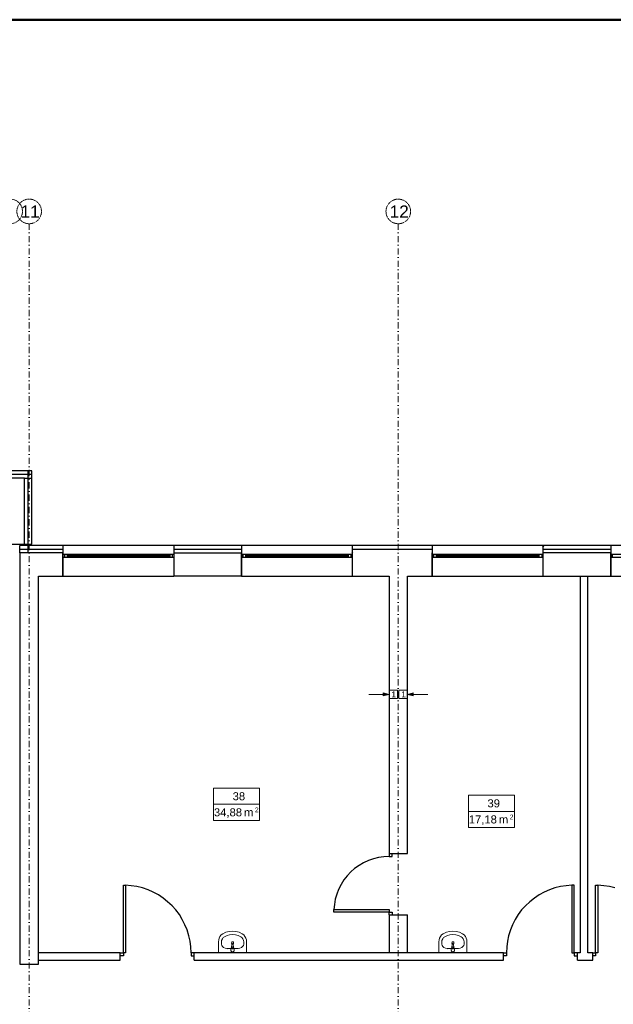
# Model space of a CAD drawing. Header units: millimetres. Extents: x -25785 to 64215, y 1802 to 45092.
# Tile 48 of 53: x 27151 to 36799, y 28570 to 44572. Entities that reach past the tile are written whole.
import ezdxf
from ezdxf.enums import TextEntityAlignment as Align

# ---------------------------------------------------------------- set-up
doc = ezdxf.new("R2010")
doc.units = ezdxf.units.MM
doc.header["$MEASUREMENT"] = 0
doc.linetypes.add('DASHDOTX2', pattern=[2, 1, -0.5, 0, -0.5])
for name, color, linetype, lineweight in [('2D - Rysunki i Obrazki_Nr_pióra__4', 84, 'Continuous', 13), ('G-Ramka', 5, 'Continuous', 50), ('GA Opis pomieszczeń', 7, 'Continuous', 15), ('Osie', 6, 'DASHDOTX2', 15), ('went grawita', 150, 'Continuous', 13)]:
    doc.layers.add(name, color=color, linetype=linetype, lineweight=lineweight)
for name, color, linetype in [('Cienka', 8, 'Continuous'), ('Stolarka', 4, 'Continuous'), ('Ściany', 2, 'Continuous')]:
    doc.layers.add(name, color=color, linetype=linetype)
doc.styles.add('ARIAL', font='arial.ttf')
doc.styles.add('GENERATED_STYLE_1', font='arial.ttf')
doc.linetypes.add('BATTING', pattern='A,0.0001,-0.1,[134,ltypeshp.shx,S=0.1,R=0,X=-0.1,Y=0],-0.2,[134,ltypeshp.shx,S=0.1,R=180,X=0.1,Y=0],-0.1', length=0.4001)

# ---------------------------------------------------------------- blocks, each defined once
blk = doc.blocks.new('opis_pom')
for p, q in [((-57.5, 20), (-0.2, 20)), ((-57.5, -20), (-57.5, 20)), ((-57.5, -20), (-0.2, -20))]:
    blk.add_line(p, q)
at = {"ltscale": 10}
for p, q in [((-0.2, -20), (-0.2, 20)), ((-57.5, 0), (-0.2, 0))]:
    blk.add_line(p, q, dxfattribs=at)
at = {"ltscale": 20, "style": 'ARIAL'}
for s, height, p in [('m', 10, (-7.9, -5)), ('2', 6, (-1.4, -4))]:
    blk.add_text(s, height=height, dxfattribs=at).set_placement(p, align=Align.TOP_RIGHT)
at = {"ltscale": 10, "width": 0.7}
blk.add_attdef('NUMER_POM', text='', height=10, dxfattribs=at).set_placement((-80.1, 2), align=Align.BOTTOM_RIGHT)
blk.add_attdef('POWIERZCHNIA', text='', height=10, dxfattribs=at).set_placement((-103.4, -5), align=Align.TOP_LEFT)
blk = doc.blocks.new('*U3')
at = {"layer": 'G-Ramka', "color": 5}
blk.add_lwpolyline([(35, 415), (35, 15), (870.05, 15), (870.05, 415)], close=True, dxfattribs=at)

msp = doc.modelspace()

# ---------------------------------------------------------------- hatches: boundary and pattern name
at = {"layer": 'went grawita', "linetype": 'Continuous'}
for points in [[(33153.65152, 33607.61753), (33060.35027, 33632.61753), (33060.35027, 33582.61753)], [(33454.16058, 33607.61753), (33547.46183, 33632.61753), (33547.46183, 33582.61753)]]:
    msp.add_hatch(color=256, dxfattribs=at).paths.add_polyline_path(points)

# ---------------------------------------------------------------- linework, layer by layer
at = {"layer": '2D - Rysunki i Obrazki_Nr_pióra__4', "linetype": 'Continuous', "flags": 128}
for points in [[(30385.00844, 29617.20363), (30380.78391, 29587.56887)], [(30393.52055, 29646.83839), (30385.00844, 29617.20363)], [(30406.19414, 29672.18556), (30393.52055, 29646.83839)], [(30427.37984, 29697.65884), (30406.19414, 29672.18556)], [(30452.79007, 29714.55696), (30427.37984, 29697.65884)], [(30444.27795, 29634.10175), (30431.60437, 29608.69152)], [(30431.60437, 29608.69152), (30431.60437, 29587.56887)], [(30457.01459, 29655.28745), (30444.27795, 29634.10175)], [(30503.54747, 29739.96719), (30452.79007, 29714.55696)], [(30478.13724, 29667.96103), (30457.01459, 29655.28745)], [(30520.50864, 29689.14673), (30478.13724, 29667.96103)], [(30554.36793, 29752.64078), (30503.54747, 29739.96719)], [(30562.81699, 29701.82032), (30520.50864, 29689.14673)], [(30609.41292, 29756.86531), (30554.36793, 29752.64078)], [(30609.41292, 29706.1079), (30562.81699, 29701.82032)], [(30664.4579, 29752.64078), (30609.41292, 29756.86531)], [(30655.94579, 29701.82032), (30609.41292, 29706.1079)], [(30702.54172, 29689.14673), (30655.94579, 29701.82032)], [(30715.27836, 29739.96719), (30664.4579, 29752.64078)], [(30744.85007, 29667.96103), (30702.54172, 29689.14673)], [(30766.03577, 29714.55696), (30715.27836, 29739.96719)], [(30761.81124, 29655.28745), (30744.85007, 29667.96103)], [(30778.77241, 29634.10175), (30761.81124, 29655.28745)], [(30791.446, 29697.65884), (30766.03577, 29714.55696)], [(30787.22147, 29608.69152), (30778.77241, 29634.10175)], [(30791.446, 29587.56887), (30787.22147, 29608.69152)], [(30812.6317, 29672.18556), (30791.446, 29697.65884)], [(30825.30529, 29646.83839), (30812.6317, 29672.18556)], [(30837.97887, 29617.20363), (30825.30529, 29646.83839)], [(30837.97887, 29587.56887), (30837.97887, 29617.20363)], [(33966.40053, 29617.20363), (33962.176, 29587.56887)], [(33974.91265, 29646.83839), (33966.40053, 29617.20363)], [(33987.58623, 29672.18556), (33974.91265, 29646.83839)], [(34008.77193, 29697.65884), (33987.58623, 29672.18556)], [(34034.18216, 29714.55696), (34008.77193, 29697.65884)], [(34025.7331, 29634.10175), (34012.99646, 29608.69152)], [(34012.99646, 29608.69152), (34012.99646, 29587.56887)], [(34038.40669, 29655.28745), (34025.7331, 29634.10175)], [(34084.93957, 29739.96719), (34034.18216, 29714.55696)], [(34059.59239, 29667.96103), (34038.40669, 29655.28745)], [(34101.90074, 29689.14673), (34059.59239, 29667.96103)], [(34135.76003, 29752.64078), (34084.93957, 29739.96719)], [(34144.20909, 29701.82032), (34101.90074, 29689.14673)], [(34190.80501, 29756.86531), (34135.76003, 29752.64078)], [(34190.80501, 29706.1079), (34144.20909, 29701.82032)], [(34245.85, 29752.64078), (34190.80501, 29756.86531)], [(34237.33789, 29701.82032), (34190.80501, 29706.1079)], [(34283.93382, 29689.14673), (34237.33789, 29701.82032)], [(34296.41825, 29739.96719), (34245.85, 29752.64078)], [(34326.05301, 29667.96103), (34283.93382, 29689.14673)], [(34347.49092, 29714.55696), (34296.41825, 29739.96719)], [(34343.07723, 29655.28745), (34326.05301, 29667.96103)], [(34360.10145, 29634.10175), (34343.07723, 29655.28745)], [(34372.71199, 29697.65884), (34347.49092, 29714.55696)], [(34368.2983, 29608.69152), (34360.10145, 29634.10175)], [(34372.71199, 29587.56887), (34368.2983, 29608.69152)], [(34394.1499, 29672.18556), (34372.71199, 29697.65884)], [(34406.76044, 29646.83839), (34394.1499, 29672.18556)], [(34419.37097, 29617.20363), (34406.76044, 29646.83839)], [(34419.37097, 29587.56887), (34419.37097, 29617.20363)], [(30380.78391, 29405.53579), (30380.78391, 29587.56887)], [(30431.60437, 29549.48505), (30431.60437, 29587.56887)], [(30431.60437, 29549.48505), (30435.82889, 29528.29935)], [(30435.82889, 29528.29935), (30448.50248, 29507.11365)], [(30448.50248, 29507.11365), (30465.46365, 29494.44006)], [(30465.46365, 29494.44006), (30490.87388, 29481.70342)], [(30490.87388, 29481.70342), (30520.50864, 29477.47889)], [(30520.50864, 29477.47889), (30516.28411, 29473.25436)], [(30702.54172, 29477.47889), (30520.50864, 29477.47889)], [(30588.22722, 29485.99101), (30584.00269, 29447.84414)], [(30588.22722, 29452.06867), (30584.00269, 29439.39508)], [(30584.00269, 29447.84414), (30584.00269, 29439.39508)], [(30592.45175, 29498.66459), (30588.22722, 29485.99101)], [(30592.45175, 29498.66459), (30588.22722, 29485.99101)], [(30596.67628, 29579.05676), (30592.45175, 29566.38317)], [(30592.45175, 29566.38317), (30596.67628, 29557.93411)], [(30592.45175, 29494.44006), (30596.67628, 29549.48505)], [(30605.18839, 29502.88912), (30592.45175, 29498.66459)], [(30605.18839, 29502.88912), (30592.45175, 29498.66459)], [(30600.96386, 29583.34434), (30596.67628, 29579.05676)], [(30596.67628, 29557.93411), (30600.96386, 29553.70958)], [(30600.96386, 29553.70958), (30596.67628, 29549.48505)], [(30600.96386, 29494.44006), (30596.67628, 29485.99101)], [(30596.67628, 29485.99101), (30596.67628, 29469.02984)], [(30596.67628, 29469.02984), (30622.0865, 29469.02984)], [(30596.67628, 29469.02984), (30622.0865, 29469.02984)], [(30609.41292, 29587.56887), (30600.96386, 29583.34434)], [(30609.41292, 29557.93411), (30600.96386, 29553.70958)], [(30600.96386, 29553.70958), (30609.41292, 29549.48505)], [(30609.41292, 29498.66459), (30600.96386, 29494.44006)], [(30617.86198, 29502.88912), (30605.18839, 29502.88912)], [(30617.86198, 29502.88912), (30605.18839, 29502.88912)], [(30617.86198, 29583.34434), (30609.41292, 29587.56887)], [(30617.86198, 29553.70958), (30609.41292, 29557.93411)], [(30609.41292, 29549.48505), (30617.86198, 29553.70958)], [(30617.86198, 29494.44006), (30609.41292, 29498.66459)], [(30626.31103, 29579.05676), (30617.86198, 29583.34434)], [(30617.86198, 29553.70958), (30626.31103, 29557.93411)], [(30622.0865, 29549.48505), (30617.86198, 29553.70958)], [(30626.31103, 29498.66459), (30617.86198, 29502.88912)], [(30626.31103, 29498.66459), (30617.86198, 29502.88912)], [(30622.0865, 29485.99101), (30617.86198, 29494.44006)], [(30622.0865, 29549.48505), (30626.31103, 29494.44006)], [(30622.0865, 29469.02984), (30622.0865, 29485.99101)], [(30626.31103, 29566.38317), (30626.31103, 29579.05676)], [(30626.31103, 29557.93411), (30626.31103, 29566.38317)], [(30630.59862, 29485.99101), (30626.31103, 29498.66459)], [(30630.59862, 29485.99101), (30626.31103, 29498.66459)], [(30630.59862, 29485.99101), (30634.82315, 29447.84414)], [(30634.82315, 29439.39508), (30634.82315, 29452.06867)], [(30634.82315, 29447.84414), (30634.82315, 29439.39508)], [(30702.54172, 29477.47889), (30727.95195, 29481.70342)], [(30727.95195, 29481.70342), (30753.29913, 29494.44006)], [(30753.29913, 29494.44006), (30774.48483, 29507.11365)], [(30774.48483, 29507.11365), (30787.22147, 29528.29935)], [(30787.22147, 29528.29935), (30791.446, 29549.48505)], [(30791.446, 29549.48505), (30791.446, 29587.56887)], [(30837.97887, 29405.53579), (30837.97887, 29587.56887)], [(33962.176, 29405.53579), (33962.176, 29587.56887)], [(34012.99646, 29549.48505), (34012.99646, 29587.56887)], [(34012.99646, 29549.48505), (34017.22099, 29528.29935)], [(34017.22099, 29528.29935), (34029.89458, 29507.11365)], [(34029.89458, 29507.11365), (34046.85575, 29494.44006)], [(34046.85575, 29494.44006), (34072.26598, 29481.70342)], [(34072.26598, 29481.70342), (34101.90074, 29477.47889)], [(34101.90074, 29477.47889), (34097.67621, 29473.25436)], [(34283.93382, 29477.47889), (34101.90074, 29477.47889)], [(34169.61931, 29485.99101), (34165.39479, 29447.84414)], [(34169.61931, 29452.06867), (34165.39479, 29439.39508)], [(34165.39479, 29447.84414), (34169.61931, 29439.39508)], [(34173.84384, 29498.66459), (34169.61931, 29485.99101)], [(34173.84384, 29498.66459), (34169.61931, 29485.99101)], [(34178.06837, 29579.05676), (34173.84384, 29566.38317)], [(34173.84384, 29566.38317), (34178.06837, 29557.93411)], [(34173.84384, 29494.44006), (34182.35596, 29549.48505)], [(34186.58049, 29502.88912), (34173.84384, 29498.66459)], [(34186.58049, 29502.88912), (34173.84384, 29498.66459)], [(34182.35596, 29583.34434), (34178.06837, 29579.05676)], [(34178.06837, 29557.93411), (34182.35596, 29553.70958)], [(34182.35596, 29494.44006), (34178.06837, 29485.99101)], [(34178.06837, 29485.99101), (34178.06837, 29469.02984)], [(34178.06837, 29469.02984), (34203.4786, 29469.02984)], [(34178.06837, 29469.02984), (34203.4786, 29469.02984)], [(34190.80501, 29587.56887), (34182.35596, 29583.34434)], [(34190.80501, 29557.93411), (34182.35596, 29553.70958)], [(34182.35596, 29553.70958), (34190.80501, 29549.48505)], [(34182.35596, 29553.70958), (34182.35596, 29549.48505)], [(34190.80501, 29498.66459), (34182.35596, 29494.44006)], [(34199.25407, 29502.88912), (34186.58049, 29502.88912)], [(34199.25407, 29502.88912), (34186.58049, 29502.88912)], [(34199.25407, 29583.34434), (34190.80501, 29587.56887)], [(34199.25407, 29553.70958), (34190.80501, 29557.93411)], [(34190.80501, 29549.48505), (34199.25407, 29553.70958)], [(34199.25407, 29494.44006), (34190.80501, 29498.66459)], [(34207.70313, 29579.05676), (34199.25407, 29583.34434)], [(34199.25407, 29553.70958), (34207.70313, 29557.93411)], [(34203.4786, 29549.48505), (34199.25407, 29553.70958)], [(34207.70313, 29498.66459), (34199.25407, 29502.88912)], [(34207.70313, 29498.66459), (34199.25407, 29502.88912)], [(34203.4786, 29485.99101), (34199.25407, 29494.44006)], [(34203.4786, 29549.48505), (34207.70313, 29494.44006)], [(34203.4786, 29469.02984), (34203.4786, 29485.99101)], [(34207.70313, 29566.38317), (34207.70313, 29579.05676)], [(34207.70313, 29557.93411), (34207.70313, 29566.38317)], [(34211.99071, 29485.99101), (34207.70313, 29498.66459)], [(34211.99071, 29485.99101), (34207.70313, 29498.66459)], [(34211.99071, 29485.99101), (34216.21524, 29447.84414)], [(34216.21524, 29439.39508), (34216.21524, 29452.06867)], [(34216.21524, 29447.84414), (34216.21524, 29439.39508)], [(34283.93382, 29477.47889), (34309.02879, 29481.70342)], [(34309.02879, 29481.70342), (34334.88038, 29494.44006)], [(34334.88038, 29494.44006), (34355.68777, 29507.11365)], [(34355.68777, 29507.11365), (34368.2983, 29528.29935)], [(34368.2983, 29528.29935), (34372.71199, 29549.48505)], [(34372.71199, 29549.48505), (34372.71199, 29587.56887)], [(34419.37097, 29405.53579), (34419.37097, 29587.56887)], [(30837.97887, 29405.53579), (30380.78391, 29405.53579)], [(30584.00269, 29439.39508), (30592.45175, 29426.65844)], [(30584.00269, 29439.39508), (30592.45175, 29426.65844)], [(30592.45175, 29426.65844), (30605.18839, 29422.49696)], [(30592.45175, 29426.65844), (30600.96386, 29418.20938)], [(30600.96386, 29418.20938), (30617.86198, 29418.20938)], [(30605.18839, 29422.49696), (30617.86198, 29422.49696)], [(30617.86198, 29422.49696), (30626.31103, 29426.65844)], [(30617.86198, 29418.20938), (30626.31103, 29426.65844)], [(30626.31103, 29426.65844), (30634.82315, 29439.39508)], [(30626.31103, 29426.65844), (30634.82315, 29439.39508)], [(34419.37097, 29405.53579), (33962.176, 29405.53579)], [(34165.39479, 29439.39508), (34173.84384, 29426.65844)], [(34169.61931, 29439.39508), (34173.84384, 29426.65844)], [(34173.84384, 29426.65844), (34186.58049, 29422.49696)], [(34173.84384, 29426.65844), (34186.58049, 29418.20938)], [(34186.58049, 29422.49696), (34199.25407, 29422.49696)], [(34186.58049, 29418.20938), (34199.25407, 29418.20938)], [(34199.25407, 29422.49696), (34207.70313, 29426.65844)], [(34199.25407, 29418.20938), (34207.70313, 29426.65844)], [(34207.70313, 29426.65844), (34216.21524, 29439.39508)], [(34207.70313, 29426.65844), (34216.21524, 29439.39508)]]:
    msp.add_lwpolyline(points, dxfattribs=at)
at = {"layer": 'Cienka', "linetype": 'BATTING', "ltscale": 150}
for p, q in [((27345.49105, 37177.91327), (26845.98774, 37177.91327)), ((27286.22153, 35907.90624), (27286.22153, 37237.18279)), ((27155.00891, 35967.17575), (27853.50648, 35967.17575)), ((29656.87611, 35967.17575), (30753.29913, 35967.17575)), ((32556.73182, 35967.17575), (33856.37361, 35967.17575)), ((35655.83398, 35967.17575), (36756.10321, 35967.17575))]:
    msp.add_line(p, q, dxfattribs=at)
at = {"layer": 'Cienka'}
msp.add_line((27226.95202, 37118.64376), (27345.49105, 37118.64376), dxfattribs=at)
at = {"layer": 'Cienka', "linetype": 'Continuous'}
msp.add_line((27155.00891, 35907.90624), (27155.00891, 36026.44527), dxfattribs=at)
at = {"layer": 'Cienka', "linetype": 'Continuous', "flags": 128}
for points in [[(27345.49105, 37237.18279), (26845.98774, 37237.18279)], [(27345.49105, 36047.63097), (27345.49105, 37237.18279)], [(27853.50648, 36026.44527), (27155.00891, 36026.44527)], [(30753.29913, 36026.44527), (29656.87611, 36026.44527)], [(33856.37361, 36026.44527), (32556.73182, 36026.44527)], [(36756.10321, 36026.44527), (35655.83398, 36026.44527)]]:
    msp.add_lwpolyline(points, dxfattribs=at)
at = {"layer": 'Osie', "ltscale": 100}
for p, q in [((27305.29497, 41255.70129), (27305.29497, 15638.42236)), ((33303.90605, 41255.70129), (33303.90605, 15638.42236))]:
    msp.add_line(p, q, dxfattribs=at)
at = {"layer": 'Osie'}
for centre in [(26996.24227, 41455.70129), (27305.29497, 41455.70129), (33303.90605, 41455.70129)]:
    msp.add_circle(centre, 200, dxfattribs=at)
at = {"layer": 'Stolarka', "linetype": 'Continuous', "flags": 128}
for points in [[(27853.50648, 36026.44527), (27853.50648, 35526.94196)], [(29656.87611, 36026.44527), (27853.50648, 36026.44527)], [(29656.87611, 36026.44527), (29656.87611, 35526.94196)], [(30753.29913, 36026.44527), (30753.29913, 35526.94196)], [(32556.73182, 36026.44527), (30753.29913, 36026.44527)], [(32556.73182, 36026.44527), (32556.73182, 35526.94196)], [(33856.37361, 36026.44527), (33856.37361, 35526.94196)], [(35655.83398, 36026.44527), (33856.37361, 36026.44527)], [(35655.83398, 36001.03504), (35672.22768, 36026.44527)], [(35655.83398, 36026.44527), (35655.83398, 35526.94196)], [(36756.10321, 36026.44527), (36756.10321, 35526.94196)], [(38555.62663, 36026.44527), (36756.10321, 36026.44527)], [(27853.50648, 35899.45718), (27849.28195, 35907.90624)], [(27853.50648, 35526.94196), (27853.50648, 35907.90624)], [(29656.87611, 35878.27148), (27853.50648, 35878.27148)], [(27878.91671, 35878.27148), (27878.91671, 35831.7386)], [(27921.22505, 35878.27148), (27921.22505, 35831.7386)], [(29589.15754, 35861.37336), (27921.22505, 35861.37336)], [(29589.15754, 35848.63672), (27921.22505, 35848.63672)], [(29589.15754, 35878.27148), (29589.15754, 35831.7386)], [(29631.52894, 35878.27148), (29631.52894, 35831.7386)], [(29656.87611, 35907.90624), (29656.87611, 35526.94196)], [(30753.29913, 35899.45718), (30749.13765, 35907.90624)], [(30753.29913, 35907.90624), (30753.29913, 35912.13077)], [(30753.29913, 35526.94196), (30753.29913, 35907.90624)], [(32556.73182, 35878.27148), (30753.29913, 35878.27148)], [(30778.77241, 35878.27148), (30778.77241, 35831.7386)], [(30821.08076, 35878.27148), (30821.08076, 35831.7386)], [(32489.01324, 35861.37336), (30821.08076, 35861.37336)], [(32489.01324, 35848.63672), (30821.08076, 35848.63672)], [(32489.01324, 35878.27148), (32489.01324, 35831.7386)], [(32531.32159, 35878.27148), (32531.32159, 35831.7386)], [(32565.18088, 35907.90624), (32556.73182, 35924.86741)], [(32556.73182, 35907.90624), (32556.73182, 35526.94196)], [(33856.37361, 35526.94196), (33856.37361, 35907.90624)], [(35655.83398, 35878.27148), (33856.37361, 35878.27148)], [(33877.55931, 35878.27148), (33877.55931, 35831.7386)], [(33919.86766, 35878.27148), (33919.86766, 35831.7386)], [(35587.73709, 35861.37336), (33919.86766, 35861.37336)], [(35587.73709, 35848.63672), (33919.86766, 35848.63672)], [(35587.73709, 35878.27148), (35587.73709, 35831.7386)], [(35634.39607, 35878.27148), (35634.39607, 35831.7386)], [(35655.83398, 35899.45718), (35659.61714, 35907.90624)], [(35655.83398, 35907.90624), (35655.83398, 35526.94196)], [(36756.10321, 35526.94196), (36756.10321, 35907.90624)], [(38555.62663, 35878.27148), (36756.10321, 35878.27148)], [(36777.54112, 35878.27148), (36777.54112, 35831.7386)], [(29656.87611, 35831.7386), (27853.50648, 35831.7386)], [(32556.73182, 35831.7386), (30753.29913, 35831.7386)], [(35655.83398, 35831.7386), (33856.37361, 35831.7386)], [(38555.62663, 35831.7386), (36756.10321, 35831.7386)], [(27853.50648, 35526.94196), (29656.87611, 35526.94196)], [(30753.29913, 35526.94196), (32556.73182, 35526.94196)], [(33856.37361, 35526.94196), (35655.83398, 35526.94196)], [(36756.10321, 35526.94196), (38555.62663, 35526.94196)], [(32819.22011, 30908.33331), (32738.7649, 30870.24949)], [(32899.61228, 30933.74354), (32819.22011, 30908.33331)], [(32984.29203, 30954.92924), (32899.61228, 30933.74354)], [(33068.97177, 30967.60283), (32984.29203, 30954.92924)], [(33153.65152, 30971.89041), (33068.97177, 30967.60283)], [(33153.65152, 31022.64782), (33153.65152, 30971.89041)], [(33153.65152, 30971.89041), (33204.40892, 30971.89041)], [(33204.40892, 30971.89041), (33204.40892, 31022.64782)], [(32594.81563, 30777.12069), (32531.32159, 30722.0757)], [(32666.82179, 30827.94115), (32594.81563, 30777.12069)], [(32738.7649, 30870.24949), (32666.82179, 30827.94115)], [(32417.00708, 30590.86308), (32374.69874, 30518.91997)], [(32472.05207, 30658.58165), (32417.00708, 30590.86308)], [(32531.32159, 30722.0757), (32472.05207, 30658.58165)], [(28835.61499, 29405.53579), (28835.61499, 30506.18333)], [(28835.61499, 30506.18333), (28869.47427, 30506.18333)], [(28869.47427, 30506.18333), (28869.47427, 29405.53579)], [(28962.60308, 30497.73427), (28869.47427, 30506.18333)], [(29055.79494, 30484.99763), (28962.60308, 30497.73427)], [(29148.92374, 30463.87499), (29055.79494, 30484.99763)], [(29237.76496, 30429.95264), (29148.92374, 30463.87499)], [(29322.44471, 30391.86883), (29237.76496, 30429.95264)], [(32332.39039, 30438.46476), (32302.75563, 30362.23407)], [(32374.69874, 30518.91997), (32332.39039, 30438.46476)], [(35761.13195, 30429.95264), (35676.64137, 30391.86883)], [(35850.03623, 30463.87499), (35761.13195, 30429.95264)], [(35938.94051, 30484.99763), (35850.03623, 30463.87499)], [(36032.25847, 30497.73427), (35938.94051, 30484.99763)], [(36125.57643, 30506.18333), (36032.25847, 30497.73427)], [(36163.40804, 30506.18333), (36125.57643, 30506.18333)], [(36125.57643, 30506.18333), (36125.57643, 29405.53579)], [(36163.40804, 29405.53579), (36163.40804, 30506.18333)], [(36510.82829, 29405.53579), (36510.82829, 30506.18333)], [(36510.82829, 30506.18333), (36548.6599, 30506.18333)], [(36548.6599, 30506.18333), (36548.6599, 29405.53579)], [(36641.97786, 30497.73427), (36548.6599, 30506.18333)], [(36735.29583, 30484.99763), (36641.97786, 30497.73427)], [(36824.2001, 30463.87499), (36735.29583, 30484.99763)], [(29407.12446, 30349.56048), (29322.44471, 30391.86883)], [(29483.35514, 30294.51549), (29407.12446, 30349.56048)], [(29555.29825, 30235.24598), (29483.35514, 30294.51549)], [(32277.3454, 30277.61738), (32264.67181, 30192.93763)], [(32302.75563, 30362.23407), (32277.3454, 30277.61738)], [(35515.85704, 30294.51549), (35439.5633, 30235.24598)], [(35592.15078, 30349.56048), (35515.85704, 30294.51549)], [(35676.64137, 30391.86883), (35592.15078, 30349.56048)], [(29627.24135, 30171.75193), (29555.29825, 30235.24598)], [(29686.51087, 30104.03335), (29627.24135, 30171.75193)], [(29745.84344, 30027.80267), (29686.51087, 30104.03335)], [(32264.67181, 30192.93763), (32256.1597, 30108.25788)], [(32256.1597, 30070.17407), (32256.1597, 30108.25788)], [(32256.1597, 30108.25788), (33153.65152, 30108.25788)], [(33153.65152, 30108.25788), (33153.65152, 30070.17407)], [(35308.41373, 30104.03335), (35253.5579, 30027.80267)], [(35372.09693, 30171.75193), (35308.41373, 30104.03335)], [(35439.5633, 30235.24598), (35372.09693, 30171.75193)], [(29792.37632, 29947.4105), (29745.84344, 30027.80267)], [(29834.68466, 29862.73076), (29792.37632, 29947.4105)], [(33153.65152, 30070.17407), (32256.1597, 30070.17407)], [(33153.65152, 30023.57814), (33153.65152, 30070.17407)], [(33153.65152, 30070.17407), (33204.40892, 30070.17407)], [(33204.40892, 30070.17407), (33204.40892, 30023.57814)], [(35202.48523, 29947.4105), (35160.23994, 29862.73076)], [(35253.5579, 30027.80267), (35202.48523, 29947.4105)], [(29872.83153, 29778.05101), (29834.68466, 29862.73076)], [(29898.17871, 29684.9222), (29872.83153, 29778.05101)], [(35126.19149, 29778.05101), (35096.55673, 29684.9222)], [(35160.23994, 29862.73076), (35126.19149, 29778.05101)], [(29919.36441, 29596.01793), (29898.17871, 29684.9222)], [(35096.55673, 29684.9222), (35079.53251, 29596.01793)], [(29932.038, 29502.88912), (29919.36441, 29596.01793)], [(29936.32558, 29405.53579), (29932.038, 29502.88912)], [(35066.92197, 29502.88912), (35063.13881, 29405.53579)], [(35079.53251, 29596.01793), (35066.92197, 29502.88912)], [(28784.85758, 29405.53579), (28835.61499, 29405.53579)], [(28835.61499, 29358.93986), (28784.85758, 29358.93986)], [(28835.61499, 29405.53579), (28835.61499, 29358.93986)], [(28869.47427, 29405.53579), (28835.61499, 29405.53579)], [(29987.08299, 29405.53579), (29936.32558, 29405.53579)], [(29936.32558, 29405.53579), (29936.32558, 29358.93986)], [(29936.32558, 29358.93986), (29987.08299, 29358.93986)], [(35012.06614, 29405.53579), (35063.13881, 29405.53579)], [(35063.13881, 29358.93986), (35012.06614, 29358.93986)], [(35063.13881, 29405.53579), (35063.13881, 29358.93986)], [(36125.57643, 29405.53579), (36163.40804, 29405.53579)], [(36214.48071, 29405.53579), (36163.40804, 29405.53579)], [(36163.40804, 29405.53579), (36163.40804, 29358.93986)], [(36163.40804, 29358.93986), (36214.48071, 29358.93986)], [(36464.16931, 29405.53579), (36510.82829, 29405.53579)], [(36510.82829, 29358.93986), (36464.16931, 29358.93986)], [(36510.82829, 29405.53579), (36510.82829, 29358.93986)], [(36548.6599, 29405.53579), (36510.82829, 29405.53579)]]:
    msp.add_lwpolyline(points, dxfattribs=at)
at = {"layer": 'went grawita', "linetype": 'Continuous'}
for p, q in [((32825.95941, 33607.61753), (33060.35027, 33607.61753)), ((33153.65152, 33607.61753), (33060.35027, 33632.61753)), ((33060.35027, 33582.61753), (33060.35027, 33632.61753)), ((33153.65152, 33607.61753), (33060.35027, 33582.61753)), ((33153.65152, 33537.61753), (33153.65152, 33677.61753)), ((33153.65152, 33677.61753), (33293.65152, 33677.61753)), ((33293.65152, 33677.61753), (33293.65152, 33537.61753)), ((33314.22363, 33537.61753), (33314.22363, 33677.61753)), ((33314.22363, 33677.61753), (33454.22363, 33677.61753)), ((33454.16058, 33607.61753), (33547.46183, 33632.61753)), ((33454.16058, 33607.61753), (33547.46183, 33582.61753)), ((33454.22363, 33677.61753), (33454.22363, 33537.61753)), ((33547.46183, 33582.61753), (33547.46183, 33632.61753)), ((33781.85269, 33607.61753), (33547.46183, 33607.61753)), ((33293.65152, 33537.61753), (33153.65152, 33537.61753)), ((33454.22363, 33537.61753), (33314.22363, 33537.61753))]:
    msp.add_line(p, q, dxfattribs=at)
at = {"layer": 'Ściany', "linetype": 'Continuous'}
msp.add_line((30753.29913, 35526.94196), (29656.87611, 35526.94196), dxfattribs=at)
at = {"layer": 'Ściany', "linetype": 'Continuous', "flags": 128}
for points in [[(27226.95202, 37118.64376), (26845.98774, 37118.64376)], [(27226.95202, 36047.63097), (27226.95202, 37118.64376)], [(26845.98774, 36047.63097), (27345.49105, 36047.63097)], [(27155.00891, 35907.90624), (27155.00891, 29223.50271)], [(27853.50648, 35907.90624), (27155.00891, 35907.90624)], [(30753.29913, 35899.45718), (29656.87611, 35899.45718)], [(36756.10321, 35907.90624), (35655.83398, 35907.90624)], [(27455.58103, 29223.50271), (27455.58103, 35526.94196)], [(27455.58103, 35526.94196), (27853.50648, 35526.94196)], [(32556.73182, 35526.94196), (33153.65152, 35526.94196)], [(33153.65152, 35526.94196), (33153.65152, 31022.64782)], [(33454.22363, 35526.94196), (33856.37361, 35526.94196)], [(33454.22363, 31022.64782), (33454.22363, 35526.94196)], [(35655.83398, 35526.94196), (36756.10321, 35526.94196)], [(36261.13969, 35526.94196), (36261.13969, 29405.53579)], [(36383.46188, 29405.53579), (36383.46188, 35526.94196)], [(33153.65152, 31022.64782), (33454.22363, 31022.64782)], [(33153.65152, 30023.57814), (33454.22363, 30023.57814)], [(33153.65152, 30023.57814), (33153.65152, 29405.53579)], [(33454.22363, 29405.53579), (33454.22363, 30023.57814)], [(28784.85758, 29405.53579), (27455.58103, 29405.53579)], [(27455.58103, 29286.99675), (28784.85758, 29286.99675)], [(28784.85758, 29286.99675), (28784.85758, 29405.53579)], [(29987.08299, 29286.99675), (29987.08299, 29405.53579)], [(33306.04984, 29405.53579), (29987.08299, 29405.53579)], [(29987.08299, 29286.99675), (33306.04984, 29286.99675)], [(35012.06614, 29405.53579), (33153.65152, 29405.53579)], [(33153.65152, 29286.99675), (35012.06614, 29286.99675)], [(35012.06614, 29286.99675), (35012.06614, 29405.53579)], [(36214.48071, 29286.99675), (36214.48071, 29405.53579)], [(36261.13969, 29405.53579), (36214.48071, 29405.53579)], [(36214.48071, 29286.99675), (36464.16931, 29286.99675)], [(36464.16931, 29405.53579), (36383.46188, 29405.53579)], [(36464.16931, 29286.99675), (36464.16931, 29405.53579)], [(27155.00891, 29223.50271), (27455.58103, 29223.50271)]]:
    msp.add_lwpolyline(points, dxfattribs=at)

# ---------------------------------------------------------------- block references
at = {"layer": 'G-Ramka', "xscale": 104.0400000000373, "yscale": 104.0400000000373, "zscale": 104.04}
msp.add_blockref('*U3', (-26824.93776, 1395.03104), dxfattribs=at)
at = {"layer": 'GA Opis pomieszczeń'}
ref = msp.add_blockref('opis_pom', (31052.38307, 31820.53113), dxfattribs=dict(at, xscale=13.07591999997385, yscale=13.07592000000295, zscale=13.07592000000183))
ref.add_attrib('NUMER_POM', '38', dxfattribs={"layer": '0', "ltscale": 10, "height": 130.7592, "style": 'ARIAL'}).set_placement((30814.72267, 31846.68297), align=Align.BOTTOM_RIGHT)
ref.add_attrib('POWIERZCHNIA', '34,88', dxfattribs={"layer": '0', "ltscale": 10, "height": 130.7592, "style": 'ARIAL'}).set_placement((30764.71283, 31755.15153), align=Align.TOP_RIGHT)
ref = msp.add_blockref('opis_pom', (35194.3246, 31705.28813), dxfattribs=dict(at, xscale=13.07591999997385, yscale=13.07592000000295, zscale=13.07592000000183))
ref.add_attrib('NUMER_POM', '39', dxfattribs={"layer": '0', "ltscale": 10, "height": 130.7592, "style": 'ARIAL'}).set_placement((34956.6642, 31731.43997), align=Align.BOTTOM_RIGHT)
ref.add_attrib('POWIERZCHNIA', '17,18', dxfattribs={"layer": '0', "ltscale": 10, "height": 130.7592, "style": 'ARIAL'}).set_placement((34906.65436, 31639.90853), align=Align.TOP_RIGHT)

# ---------------------------------------------------------------- texts
at = {"layer": 'Osie', "char_height": 200, "attachment_point": 7, "style": 'GENERATED_STYLE_1'}
for s, insert in [('\\A1;11', (27165.11851, 41352.84225)), ('\\A1;12', (33163.72959, 41352.84225))]:
    msp.add_mtext(s, dxfattribs=dict(at, insert=insert))
at = {"layer": 'went grawita', "linetype": 'Continuous', "char_height": 100, "attachment_point": 4, "style": 'GENERATED_STYLE_1'}
for insert in [(33190.88065, 33606.33719), (33351.45276, 33606.33719)]:
    msp.add_mtext('\\A1;1', dxfattribs=dict(at, insert=insert))

doc.saveas('drawing.dxf')
